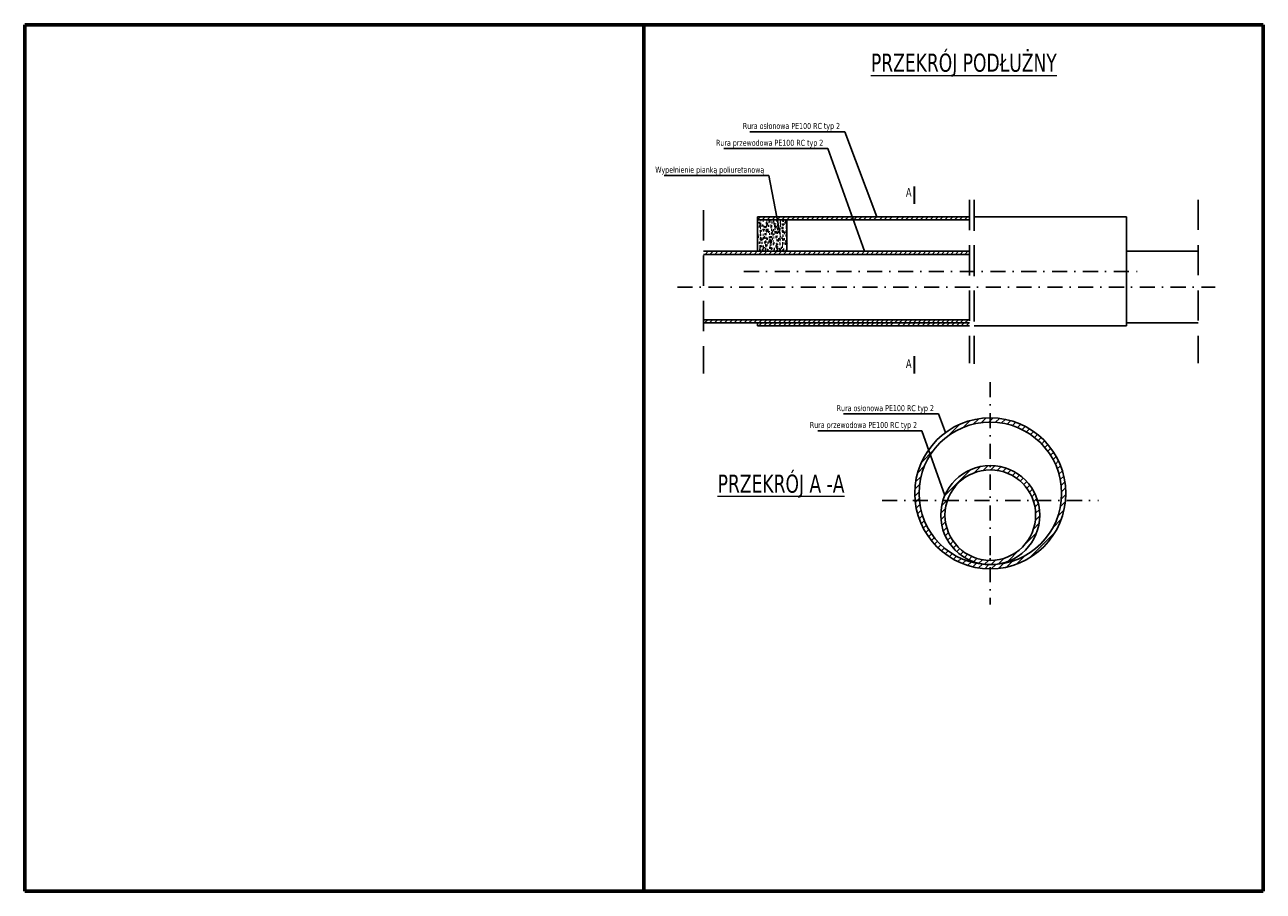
# Model space of a CAD drawing. Header units: millimetres. Extents: x 47 to 1064, y -1218 to -812.
# Tile 1 of 3: x 370 to 575, y -1218 to -1074. Entities that reach past the tile are written whole.
import ezdxf

# ---------------------------------------------------------------- set-up
doc = ezdxf.new("R2010")
doc.units = ezdxf.units.MM
doc.linetypes.add('DASHDOT2', pattern=[0.5, 0.25, -0.125, 0, -0.125])
doc.linetypes.add('DASHED', pattern=[0.75, 0.5, -0.25])
doc.layers.add('MR_gaz', color=2, linetype='Continuous', lineweight=40)
doc.layers.add('MR_gaz_dim', color=250, linetype='Continuous', lineweight=20)
doc.styles.add('MR_text', font='tahoma.ttf', dxfattribs={"width": 0.8, "height": 1})
doc.dimstyles.new('MR_gaz_dim', dxfattribs={"dimscale": 0.25, "dimtxt": 1, "dimasz": 2.5, "dimexe": 1.25, "dimexo": 0.625, "dimtad": 1, "dimdec": 1, "dimrnd": 0.1, "dimzin": 1, "dimtxsty": 'MR_text', "dimblk": 'OBLIQUE', "dimcen": 2.5, "dimazin": 0, "dimtfac": 1, "dimtdec": 1, "dimtmove": 0, "dimatfit": 3, "dimldrblk": 'NONE', "dimfxl": 0, "dimarcsym": 0})

# ---------------------------------------------------------------- blocks, each defined once
blk = doc.blocks.new('_Oblique')
at = {"layer": 'MR_gaz', "color": 0, "lineweight": -2}
blk.add_line((-0.5, -0.5), (0.5, 0.5), dxfattribs=at)

msp = doc.modelspace()

# ---------------------------------------------------------------- hatches: boundary and pattern name
h = msp.add_hatch()
h.set_pattern_fill('LINE', color=256, scale=0.1805, angle=45, style=0)
h.set_pattern_definition([(45, (439.0241, -571.48365), (-0.40523406, 0.40523406), [])])
h.paths.add_polyline_path([(496.91, -1123.6), (496.91, -1123.1), (485.07, -1123.1), (485.07, -1123.6)])
h = msp.add_hatch()
h.set_pattern_fill('LINE', color=256, scale=0.25, angle=45, style=0)
h.set_pattern_definition([(45, (341.40115, -396.5241), (-0.561266, 0.561266), [])])
edge = h.paths.add_edge_path()
edge.add_arc((529.83, -1151.83), 12.5, 0, 360)
edge = h.paths.add_edge_path(flags=17)
edge.add_arc((529.83, -1151.83), 11.8, 0, 360)
h = msp.add_hatch()
h.set_pattern_fill('LINE', color=256, scale=0.25, angle=45, style=0)
h.set_pattern_definition([(45, (370.8089, -398.9241), (-0.561266, 0.561266), [])])
edge = h.paths.add_edge_path(flags=17)
edge.add_arc((529.83, -1155.43), 7.5, 0, 360)
edge = h.paths.add_edge_path()
edge.add_arc((529.83, -1155.43), 8.2, 0, 360)
at = {"layer": 'MR_gaz'}
h = msp.add_hatch(dxfattribs=at)
h.set_pattern_fill('AR-CONC', color=251, scale=0.00722, style=0)
h.set_pattern_definition([(50, (0, 0), (1.3153733, -0.1150802), [0.137541, -1.512951]), (355, (0, 0), (-0.2544532, 1.379429), [0.1100328, -1.2103608]), (100.451, (0.1096, -0.0096), (1.0609249, 1.2643425), [0.1168918, -1.2858098]), (46.1842, (0, 0.3668), (1.9571907, -0.3035456), [0.2063115, -2.2694265]), (96.6356, (0.1631, 0.3415), (1.7140586, 1.7864125), [0.1753377, -1.9287147]), (351.184, (0, 0.3668), (1.7140613, 1.7864094), [0.1650492, -1.8155412]), (21, (0.1834, 0.2751), (1.0946594, -0.738357), [0.137541, -1.512951]), (326, (0.1834, 0.2751), (0.4462106, 1.3298371), [0.1100328, -1.2103608]), (71.4514, (0.2746, 0.2136), (1.540867, 0.591483), [0.1168918, -1.2858098]), (37.5, (0, 0), (0.02229972, 0.61048738), [0, -1.19568976, 0, -1.2286996, 0, -1.2149455]), (7.5, (0, 0), (0.48243796, 0.72330375), [0, -0.70054216, 0, -1.16818156, 0, -0.4630547]), (327.5, (-0.40896, 0), (0.9789641, -0.04136153), [0, -0.45847, 0, -1.4304264, 0, -1.8980658]), (317.5, (-0.59234, 0), (1.0694927, 0.18357927), [0, -0.596011, 0, -0.94994984, 0, -1.3479018])])
h.paths.add_polyline_path([(496.17, -1106.56), (491.32, -1106.56), (491.32, -1111.76), (496.17, -1111.76)])

# ---------------------------------------------------------------- linework, layer by layer
at = {"lineweight": 30}
for p, q in [((517.3, -1103.9), (517.3, -1101.04)), ((517.3, -1131.96), (517.3, -1129.1))]:
    msp.add_line(p, q, dxfattribs=at)
at = {"linetype": 'DASHED', "ltscale": 10}
for p, q in [((526.38, -1103.24), (526.38, -1130.26)), ((527.18, -1103.24), (527.18, -1130.26)), ((527.18, -1103.38), (527.18, -1130.4)), ((564.2, -1103.23), (564.2, -1130.25)), ((482.38, -1104.97), (482.38, -1131.98))]:
    msp.add_line(p, q, dxfattribs=at)
for p, q in [((491.32, -1106.06), (496.73, -1106.06)), ((491.32, -1111.76), (491.32, -1106.06)), ((506.48, -1106.06), (491.32, -1106.06)), ((506.48, -1106.06), (491.32, -1106.06)), ((491.32, -1106.56), (496.73, -1106.56)), ((506.48, -1106.56), (491.32, -1106.56)), ((491.35, -1106.49), (491.79, -1106.06)), ((492.09, -1106.56), (492.6, -1106.06)), ((492.9, -1106.56), (493.41, -1106.06)), ((493.71, -1106.56), (494.22, -1106.06)), ((494.52, -1106.56), (495.03, -1106.06)), ((495.33, -1106.56), (495.84, -1106.06)), ((496.14, -1106.56), (496.65, -1106.06)), ((496.17, -1106.56), (496.17, -1111.76)), ((496.95, -1106.56), (497.46, -1106.06)), ((497.77, -1106.56), (498.27, -1106.06)), ((498.58, -1106.56), (499.08, -1106.06)), ((499.39, -1106.56), (499.89, -1106.06)), ((500.2, -1106.56), (500.7, -1106.06)), ((501.01, -1106.56), (501.51, -1106.06)), ((501.57, -1106.06), (506.48, -1106.06)), ((507.11, -1106.06), (501.57, -1106.06)), ((509.71, -1106.56), (501.57, -1106.56)), ((501.78, -1106.56), (502.28, -1106.06)), ((502.59, -1106.56), (503.09, -1106.06)), ((503.4, -1106.56), (503.91, -1106.06)), ((504.21, -1106.56), (504.72, -1106.06)), ((505.02, -1106.56), (505.53, -1106.06)), ((505.83, -1106.56), (506.34, -1106.06)), ((506.64, -1106.56), (507.11, -1106.09)), ((507.11, -1106.06), (513.23, -1106.06)), ((507.23, -1106.56), (507.74, -1106.06)), ((508.04, -1106.56), (508.55, -1106.06)), ((508.85, -1106.56), (509.36, -1106.06)), ((509.71, -1106.56), (510.22, -1106.06)), ((513.23, -1106.56), (509.71, -1106.56)), ((510.52, -1106.56), (511.03, -1106.06)), ((510.52, -1106.56), (511.03, -1106.06)), ((511.47, -1106.56), (511.97, -1106.06)), ((512.28, -1106.56), (512.78, -1106.06)), ((512.28, -1106.56), (512.78, -1106.06)), ((513.09, -1106.56), (513.6, -1106.06)), ((513.23, -1106.06), (526.38, -1106.06)), ((526.38, -1106.56), (513.23, -1106.56)), ((526.38, -1106.06), (514.03, -1106.06)), ((526.38, -1106.56), (514.03, -1106.56)), ((514.2, -1106.56), (514.71, -1106.06)), ((515.01, -1106.56), (515.52, -1106.06)), ((515.82, -1106.56), (516.33, -1106.06)), ((516.63, -1106.56), (517.14, -1106.06)), ((517.44, -1106.56), (517.95, -1106.06)), ((518.25, -1106.56), (518.76, -1106.06)), ((519.06, -1106.56), (519.57, -1106.06)), ((519.87, -1106.56), (520.38, -1106.06)), ((520.69, -1106.56), (521.19, -1106.06)), ((521.5, -1106.56), (522, -1106.06)), ((522.31, -1106.56), (522.81, -1106.06)), ((523.12, -1106.56), (523.62, -1106.06)), ((523.93, -1106.56), (524.43, -1106.06)), ((524.74, -1106.56), (525.24, -1106.06)), ((525.55, -1106.56), (526.05, -1106.06)), ((527.18, -1106.06), (552.39, -1106.06)), ((552.39, -1106.06), (552.39, -1124.11)), ((482.38, -1111.76), (496.91, -1111.76)), ((482.38, -1112.27), (496.91, -1112.27)), ((482.63, -1112.27), (483.13, -1111.76)), ((483.44, -1112.27), (483.94, -1111.76)), ((484.25, -1112.27), (484.75, -1111.76)), ((485.06, -1112.27), (485.56, -1111.76)), ((496.91, -1111.76), (485.72, -1111.76)), ((496.91, -1112.27), (485.72, -1112.27)), ((485.87, -1112.27), (486.38, -1111.76)), ((486.68, -1112.27), (487.19, -1111.76)), ((487.49, -1112.27), (488, -1111.76)), ((488.3, -1112.27), (488.81, -1111.76)), ((489.11, -1112.27), (489.62, -1111.76)), ((489.92, -1112.27), (490.43, -1111.76)), ((490.73, -1112.27), (491.24, -1111.76)), ((496.91, -1111.76), (491.5, -1111.76)), ((491.54, -1112.27), (492.05, -1111.76)), ((492.35, -1112.27), (492.86, -1111.76)), ((493.16, -1112.27), (493.67, -1111.76)), ((493.97, -1112.27), (494.48, -1111.76)), ((494.79, -1112.27), (495.29, -1111.76)), ((495.6, -1112.27), (496.1, -1111.76)), ((496.91, -1111.76), (495.83, -1111.76)), ((496.41, -1112.27), (496.91, -1111.76)), ((506.66, -1111.76), (496.91, -1111.76)), ((526.38, -1112.27), (496.91, -1112.27)), ((497.23, -1112.27), (497.73, -1111.76)), ((498.04, -1112.27), (498.54, -1111.76)), ((498.85, -1112.27), (499.35, -1111.76)), ((499.66, -1112.27), (500.16, -1111.76)), ((500.47, -1112.27), (500.97, -1111.76)), ((501.23, -1112.27), (501.74, -1111.76)), ((501.75, -1111.76), (501.97, -1111.76)), ((501.97, -1111.76), (526.38, -1111.76)), ((506.66, -1112.27), (501.97, -1112.27)), ((502.04, -1112.27), (502.55, -1111.76)), ((502.85, -1112.27), (503.36, -1111.76)), ((503.66, -1112.27), (504.17, -1111.76)), ((504.47, -1112.27), (504.98, -1111.76)), ((505.28, -1112.27), (505.79, -1111.76)), ((506.09, -1112.27), (506.6, -1111.76)), ((506.87, -1112.27), (507.37, -1111.76)), ((507.68, -1112.27), (508.18, -1111.76)), ((507.68, -1112.27), (508.18, -1111.76)), ((508.49, -1112.27), (508.99, -1111.76)), ((509.26, -1112.27), (509.77, -1111.76)), ((510.07, -1112.27), (510.58, -1111.76)), ((510.85, -1112.27), (511.36, -1111.76)), ((511.66, -1112.27), (512.17, -1111.76)), ((512.44, -1112.27), (512.94, -1111.76)), ((513.21, -1112.27), (513.72, -1111.76)), ((513.99, -1112.27), (514.49, -1111.76)), ((514.76, -1112.27), (515.27, -1111.76)), ((515.54, -1112.27), (516.04, -1111.76)), ((516.31, -1112.27), (516.82, -1111.76)), ((517.09, -1112.27), (517.59, -1111.76)), ((517.86, -1112.27), (518.37, -1111.76)), ((518.64, -1112.27), (519.14, -1111.76)), ((519.41, -1112.27), (519.92, -1111.76)), ((520.19, -1112.27), (520.69, -1111.76)), ((520.97, -1112.27), (521.47, -1111.76)), ((521.74, -1112.27), (522.25, -1111.76)), ((522.52, -1112.27), (523.02, -1111.76)), ((523.29, -1112.27), (523.8, -1111.76)), ((524.07, -1112.27), (524.57, -1111.76)), ((524.84, -1112.27), (525.35, -1111.76)), ((525.62, -1112.27), (526.12, -1111.76)), ((552.39, -1111.76), (564.2, -1111.76)), ((482.38, -1123.1), (496.91, -1123.1)), ((482.55, -1123.6), (483.06, -1123.1)), ((483.36, -1123.6), (483.87, -1123.1)), ((484.17, -1123.6), (484.68, -1123.1)), ((496.91, -1123.1), (485.72, -1123.1)), ((526.38, -1123.1), (496.13, -1123.1)), ((497.19, -1123.6), (497.69, -1123.1)), ((498, -1123.6), (498.5, -1123.1)), ((498.81, -1123.6), (499.32, -1123.1)), ((499.62, -1123.6), (500.13, -1123.1)), ((500.43, -1123.6), (500.94, -1123.1)), ((501.24, -1123.6), (501.75, -1123.1)), ((502.05, -1123.6), (502.56, -1123.1)), ((502.86, -1123.6), (503.37, -1123.1)), ((503.67, -1123.6), (504.18, -1123.1)), ((504.48, -1123.6), (504.99, -1123.1)), ((505.29, -1123.6), (505.8, -1123.1)), ((506.1, -1123.6), (506.61, -1123.1)), ((506.88, -1123.6), (507.38, -1123.1)), ((507.69, -1123.6), (508.2, -1123.1)), ((507.69, -1123.6), (508.2, -1123.1)), ((508.5, -1123.6), (509.01, -1123.1)), ((509.28, -1123.6), (509.78, -1123.1)), ((510.09, -1123.6), (510.59, -1123.1)), ((510.86, -1123.6), (511.37, -1123.1)), ((511.67, -1123.6), (512.18, -1123.1)), ((512.45, -1123.6), (512.95, -1123.1)), ((513.22, -1123.6), (513.73, -1123.1)), ((514, -1123.6), (514.5, -1123.1)), ((514.77, -1123.6), (515.28, -1123.1)), ((515.55, -1123.6), (516.05, -1123.1)), ((516.32, -1123.6), (516.83, -1123.1)), ((517.1, -1123.6), (517.6, -1123.1)), ((517.87, -1123.6), (518.38, -1123.1)), ((518.65, -1123.6), (519.15, -1123.1)), ((519.42, -1123.6), (519.93, -1123.1)), ((520.2, -1123.6), (520.7, -1123.1)), ((520.98, -1123.6), (521.48, -1123.1)), ((521.75, -1123.6), (522.26, -1123.1)), ((522.53, -1123.6), (523.04, -1123.1)), ((523.31, -1123.6), (523.81, -1123.1)), ((524.08, -1123.6), (524.59, -1123.1)), ((524.86, -1123.6), (525.36, -1123.1)), ((525.63, -1123.6), (526.14, -1123.1)), ((482.38, -1123.6), (496.91, -1123.6)), ((496.91, -1123.6), (485.72, -1123.6)), ((491.32, -1123.6), (514.03, -1123.6)), ((491.32, -1123.6), (491.32, -1124.11)), ((491.32, -1123.6), (491.32, -1124.11)), ((491.32, -1123.6), (491.32, -1124.11)), ((491.32, -1124.11), (496.73, -1124.11)), ((506.48, -1124.11), (491.32, -1124.11)), ((491.32, -1124.11), (506.48, -1124.11)), ((491.32, -1124.11), (514.03, -1124.11)), ((491.53, -1124.11), (492.03, -1123.6)), ((492.34, -1124.11), (492.84, -1123.6)), ((493.15, -1124.11), (493.65, -1123.6)), ((493.96, -1124.11), (494.47, -1123.6)), ((494.77, -1124.11), (495.28, -1123.6)), ((495.58, -1124.11), (496.09, -1123.6)), ((513.41, -1123.6), (496.32, -1123.6)), ((496.39, -1124.11), (496.9, -1123.6)), ((497.2, -1124.11), (497.71, -1123.6)), ((498.01, -1124.11), (498.52, -1123.6)), ((498.82, -1124.11), (499.33, -1123.6)), ((499.63, -1124.11), (500.14, -1123.6)), ((500.44, -1124.11), (500.95, -1123.6)), ((501.25, -1124.11), (501.76, -1123.6)), ((501.97, -1123.6), (501.75, -1123.6)), ((502.06, -1124.11), (502.57, -1123.6)), ((502.87, -1124.11), (503.38, -1123.6)), ((503.69, -1124.11), (504.19, -1123.6)), ((504.5, -1124.11), (505, -1123.6)), ((505.31, -1124.11), (505.81, -1123.6)), ((506.08, -1124.11), (506.59, -1123.6)), ((506.89, -1124.11), (507.4, -1123.6)), ((506.89, -1124.11), (507.4, -1123.6)), ((507.7, -1124.11), (508.21, -1123.6)), ((508.48, -1124.11), (508.98, -1123.6)), ((509.29, -1124.11), (509.79, -1123.6)), ((510.06, -1124.11), (510.57, -1123.6)), ((510.87, -1124.11), (511.38, -1123.6)), ((511.65, -1124.11), (512.15, -1123.6)), ((512.46, -1124.11), (512.96, -1123.6)), ((513.27, -1124.11), (513.78, -1123.6)), ((513.68, -1124.11), (513.68, -1124.11)), ((526.38, -1123.6), (514.03, -1123.6)), ((526.38, -1123.6), (514.03, -1123.6)), ((526.38, -1123.6), (514.03, -1123.6)), ((526.38, -1124.11), (514.03, -1124.11)), ((514.03, -1124.11), (526.38, -1124.11)), ((514.03, -1124.11), (526.38, -1124.11)), ((514.49, -1124.11), (514.99, -1123.6)), ((515.3, -1124.11), (515.8, -1123.6)), ((516.11, -1124.11), (516.61, -1123.6)), ((516.92, -1124.11), (517.42, -1123.6)), ((517.73, -1124.11), (518.23, -1123.6)), ((518.54, -1124.11), (519.04, -1123.6)), ((519.35, -1124.11), (519.86, -1123.6)), ((520.16, -1124.11), (520.67, -1123.6)), ((520.97, -1124.11), (521.48, -1123.6)), ((521.78, -1124.11), (522.29, -1123.6)), ((522.59, -1124.11), (523.1, -1123.6)), ((523.4, -1124.11), (523.91, -1123.6)), ((524.21, -1124.11), (524.72, -1123.6)), ((525.02, -1124.11), (525.53, -1123.6)), ((525.83, -1124.11), (526.34, -1123.6)), ((527.18, -1124.11), (552.39, -1124.11)), ((552.39, -1123.6), (564.2, -1123.6)), ((529.83, -1160.53), (529.83, -1162.08))]:
    msp.add_line(p, q)
at = {"linetype": 'DASHDOT2', "ltscale": 10}
for p, q in [((489.06, -1115.08), (554.74, -1115.08)), ((478.07, -1117.68), (567.05, -1117.68)), ((529.83, -1133.43), (529.83, -1170.23)), ((511.91, -1153.03), (547.75, -1153.03))]:
    msp.add_line(p, q, dxfattribs=at)
for centre, radius in [((529.83, -1151.83), 12.5), ((529.83, -1151.83), 11.8), ((529.83, -1155.43), 8.2), ((529.83, -1155.43), 7.5)]:
    msp.add_circle(centre, radius)
at = {"layer": 'Defpoints', "color": 3, "lineweight": 60}
for p, q in [((472.52, -1074.26), (370.05, -1074.26)), ((370.05, -1074.26), (370.05, -1217.69)), ((574.99, -1074.26), (472.52, -1074.26)), ((472.52, -1074.26), (472.52, -1217.69)), ((472.52, -1217.69), (472.52, -1074.26)), ((574.99, -1217.69), (574.99, -1074.26)), ((370.05, -1217.69), (472.52, -1217.69)), ((472.52, -1217.69), (574.99, -1217.69))]:
    msp.add_line(p, q, dxfattribs=at)

# ---------------------------------------------------------------- texts
at = {"layer": 'MR_gaz_dim', "style": 'MR_text'}
for s, insert, char_height, attachment_point in [('{\\fTahoma|b0|i0|c238|p34;\\LPRZEKRÓJ PODŁUŻNY}', (510.07, -1080.94), 3, 4), ('Rura osłonowa PE100 RC typ 2', (504.97, -1091.15), 1, 6), ('Rura przewodowa PE100 RC typ 2', (502.19, -1093.94), 1, 6), ('{\\fTahoma|b0|i0|c238|p34;Wypełnienie pianką poliuretanową}', (492.42, -1098.41), 1, 6), ('{\\fTahoma|b0|i0|c238|p34;A}', (516.8, -1102), 1.444, 6), ('{\\fTahoma|b0|i0|c238|p34;A}', (516.8, -1130.35), 1.444, 6), ('Rura osłonowa PE100 RC typ 2', (520.5, -1137.86), 1, 6), ('Rura przewodowa PE100 RC typ 2', (517.72, -1140.65), 1, 6), ('{\\fTahoma|b0|i0|c238|p34;\\LPRZEKRÓJ A -A }', (484.71, -1150.63), 3, 4)]:
    msp.add_mtext(s, dxfattribs=dict(at, insert=insert, char_height=char_height, attachment_point=attachment_point))

# ---------------------------------------------------------------- leaders
at = {"layer": 'MR_gaz_dim', "annotation_type": 0, "has_hookline": 1, "hookline_direction": 1}
for points, text_width in [([(511.06, -1106.06), (505.74, -1091.97), (505.12, -1091.97)], 14.95), ([(508.99, -1111.76), (502.96, -1094.75), (502.33, -1094.75)], 16.44), ([(495.05, -1108.99), (493.2, -1099.23), (492.58, -1099.23)], 16.56), ([(522.44, -1141.75), (521.28, -1138.68), (520.65, -1138.68)], 14.95), ([(522.3, -1152.19), (518.5, -1141.47), (517.87, -1141.47)], 16.44)]:
    msp.add_leader(points, dimstyle='MR_gaz_dim', override={"dimgap": 0.625, "dimtad": 1, "dimldrblk": 'None'}, dxfattribs=dict(at, text_width=text_width))

doc.saveas('drawing.dxf')
